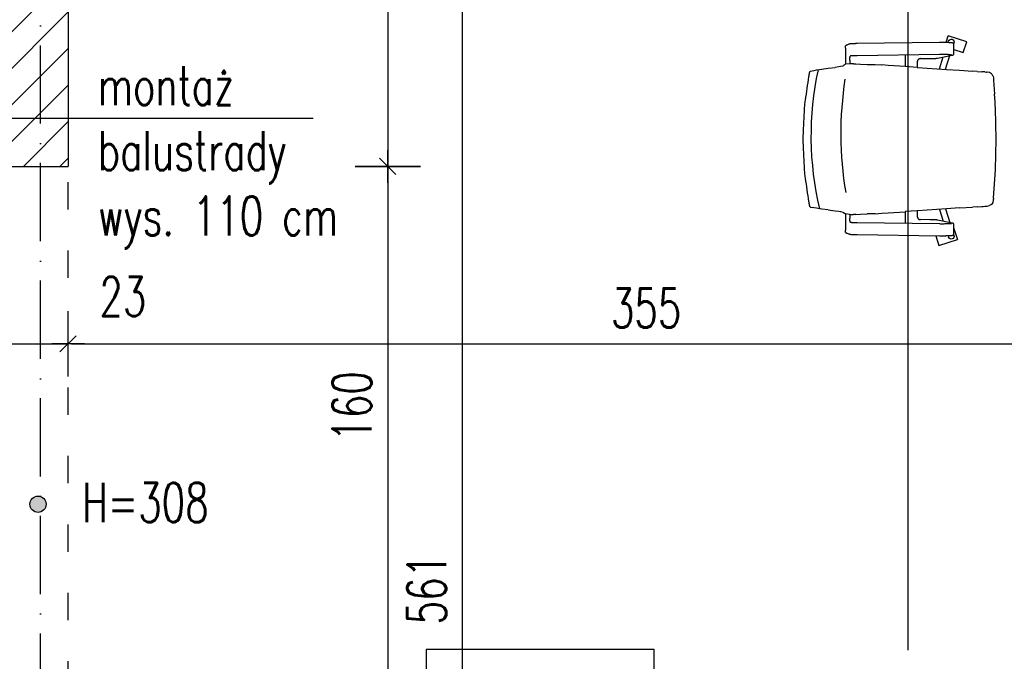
# Model space of a CAD drawing. Header units: millimetres. Extents: x 167273 to 188273, y -125105 to -88145.
# Tile 156 of 210: x 174227 to 174529, y -96511 to -96314. Entities that reach past the tile are written whole.
import ezdxf

# ---------------------------------------------------------------- set-up
doc = ezdxf.new("R2010")
doc.units = ezdxf.units.MM
doc.header["$PDMODE"] = 35
doc.header["$PDSIZE"] = 5
doc.linetypes.add('ACAD_ISO03W100', pattern=[30, 12, -18])
doc.linetypes.add('ACAD_ISO10W100', pattern=[18, 12, -3, 0, -3])
doc.layers.add('!_zmiany', color=7, linetype='Continuous', true_color=0xfa7d00)
for name, color, linetype in [('a-op_leader', 9, 'Continuous'), ('a-osie', 1, 'ACAD_ISO10W100'), ('a-poziomy', 9, 'Continuous'), ('a-wymiary', 9, 'Continuous'), ('b-przerywana1', 9, 'ACAD_ISO03W100'), ('b-ściany', 2, 'Continuous'), ('c-meble', 5, 'Continuous'), ('h-hatch', 8, 'Continuous')]:
    doc.layers.add(name, color=color, linetype=linetype)
doc.styles.add('PPAB_100', font='romans.shx', dxfattribs={"width": 0.7, "height": 12})
doc.dimstyles.new('newPPAB_100', dxfattribs={"dimscale": 0, "dimtxt": 16, "dimasz": 1, "dimexe": 10, "dimexo": 10, "dimgap": 5, "dimtad": 1, "dimdec": 0, "dimzin": 0, "dimdsep": 46, "dimtxsty": 'PPAB_100', "dimblk": 'tick_50', "dimcen": 0.09, "dimdle": 5, "dimse1": 1, "dimse2": 1, "dimclrd": 9, "dimclre": 9, "dimclrt": 161, "dimadec": 0, "dimazin": 0, "dimtfac": 1, "dimtdec": 0, "dimtix": 1, "dimtmove": 2, "dimatfit": 0, "dimldrblk": 'tick_50', "dimfxl": 0, "dimtolj": 1, "dimtzin": 0, "dimarcsym": 0})

# ---------------------------------------------------------------- blocks, each defined once
blk = doc.blocks.new('tick_50')
at = {"color": 9, "ltscale": 20}
for p, q in [((0, 10), (0, -10)), ((-5, 0), (5, 0))]:
    blk.add_line(p, q, dxfattribs=at)
at = {"color": 0}
blk.add_line((2.5, 2.5), (-2.5, -2.5), dxfattribs=at)
blk = doc.blocks.new('*D209')
at = {"layer": 'a-wymiary', "color": 9, "lineweight": -2}
for p, q in [((174217.44, -96413.1), (174216.44, -96413.1)), ((174218.44, -96413.1), (174241.44, -96413.1)), ((174242.44, -96413.1), (174243.44, -96413.1))]:
    blk.add_line(p, q, dxfattribs=at)
at = {"layer": 'Defpoints', "color": 0}
for p in [(174241.44, -96207.89), (174218.44, -96210.89), (174241.44, -96413.1)]:
    blk.add_point(p, dxfattribs=at)
at = {"layer": 'a-wymiary', "color": 9, "lineweight": -2}
blk.add_blockref('tick_50', (174218.44, -96413.1), dxfattribs=at)
at = {"layer": 'a-wymiary', "color": 9, "lineweight": -2, "rotation": 180}
blk.add_blockref('tick_50', (174241.44, -96413.1), dxfattribs=at)
at = {"layer": 'a-wymiary', "color": 161, "insert": (174258.25, -96398.57), "char_height": 12, "attachment_point": 5, "style": 'PPAB_100'}
blk.add_mtext('\\A1;23', dxfattribs=at)
blk = doc.blocks.new('*D217')
at = {"layer": 'a-op_leader', "color": 9, "lineweight": -2}
blk.add_line((174339.61, -96208.89), (174339.61, -96357.64), dxfattribs=at)
at = {"layer": 'Defpoints', "color": 0}
for p in [(174241.44, -96207.89), (174241.44, -96358.64), (174339.61, -96358.64)]:
    blk.add_point(p, dxfattribs=at)
at = {"layer": 'a-op_leader', "color": 9, "lineweight": -2}
for p, rotation in [((174339.61, -96207.89), 90), ((174339.61, -96358.64), 270)]:
    blk.add_blockref('tick_50', p, dxfattribs=dict(at, rotation=rotation))
at = {"layer": 'a-op_leader', "color": 161, "insert": (174328.61, -96283.27), "char_height": 12, "attachment_point": 5, "rotation": 90, "style": 'PPAB_100'}
blk.add_mtext('\\A1;151', dxfattribs=at)
blk = doc.blocks.new('*D218')
at = {"layer": 'a-op_leader', "color": 9, "lineweight": -2}
blk.add_line((174339.61, -96359.64), (174339.61, -96517.89), dxfattribs=at)
at = {"layer": 'Defpoints', "color": 0}
for p in [(174241.44, -96358.64), (174241.44, -96518.89), (174339.61, -96518.89)]:
    blk.add_point(p, dxfattribs=at)
at = {"layer": 'a-op_leader', "color": 9, "lineweight": -2}
for p, rotation in [((174339.61, -96358.64), 90), ((174339.61, -96518.89), 270)]:
    blk.add_blockref('tick_50', p, dxfattribs=dict(at, rotation=rotation))
at = {"layer": 'a-op_leader', "color": 161, "insert": (174328.61, -96432.3), "char_height": 12, "attachment_point": 5, "rotation": 90, "style": 'PPAB_100'}
blk.add_mtext('\\A1;160', dxfattribs=at)

msp = doc.modelspace()

# ---------------------------------------------------------------- hatches: boundary and pattern name
at = {"layer": 'a-poziomy', "ltscale": 0.5}
msp.add_hatch(color=256, dxfattribs=at).paths.add_polyline_path([(174229.7, -96462.32, 1), (174234.7, -96462.32, 1)])
at = {"layer": 'h-hatch'}
h = msp.add_hatch(dxfattribs=at)
h.set_pattern_fill('ANSI31', color=256, scale=2.5, style=0)
h.paths.add_polyline_path([(174232.94, -96145.89), (174214.44, -96145.89), (174214.44, -96157.89), (174217.94, -96157.89), (174218.44, -96157.89), (174218.44, -96207.89), (174218.44, -96343.93), (174232.94, -96343.93)])
h.paths.add_polyline_path([(174248.44, -96157.89), (174252.44, -96157.89), (174252.44, -96145.89), (174232.94, -96145.89), (174232.94, -96343.93), (174241.44, -96343.93), (174241.44, -96207.89), (174248.44, -96207.89)])
h.paths.add_polyline_path([(174241.44, -96343.93), (174232.94, -96343.93), (174232.94, -96358.64), (174241.44, -96358.64)])
h.paths.add_polyline_path([(174232.94, -96343.93), (174218.44, -96343.93), (174218.44, -96358.64), (174232.94, -96358.64)])

# ---------------------------------------------------------------- linework, layer by layer
at = {"layer": '!_zmiany'}
msp.add_lwpolyline([(174289.64, -95965.44), (174499.36, -95965.44), (174499.36, -96507.15)], dxfattribs=at)
at = {"layer": 'a-op_leader'}
msp.add_lwpolyline([(174316.67, -96343.93), (174181.44, -96343.93)], dxfattribs=at)
at = {"layer": 'a-osie', "ltscale": 2}
msp.add_line((174232.94, -97211.89), (174232.94, -96011.89), dxfattribs=at)
at = {"layer": 'a-poziomy', "ltscale": 0.5}
msp.add_circle((174232.2, -96462.32), 2.5, dxfattribs=at)
at = {"layer": 'b-przerywana1', "ltscale": 0.7}
msp.add_line((174241.44, -96518.89), (174241.44, -96358.64), dxfattribs=at)
at = {"layer": 'b-ściany'}
msp.add_line((174241.44, -96207.89), (174241.44, -96358.64), dxfattribs=at)
msp.add_lwpolyline([(174218.44, -96358.64), (174241.44, -96358.64)], dxfattribs=at)
at = {"layer": 'c-meble'}
for p, q in [((174511.06, -96320.54), (174511.71, -96318.53)), ((174517.42, -96320.38), (174511.71, -96318.53)), ((174511.72, -96320.56), (174511.84, -96320.19)), ((174480.14, -96322.37), (174480.14, -96327.31)), ((174480.22, -96321.66), (174480.21, -96321.68)), ((174480.23, -96321.63), (174480.22, -96321.66)), ((174480.25, -96321.6), (174480.23, -96321.63)), ((174480.26, -96321.58), (174480.25, -96321.6)), ((174480.27, -96321.56), (174480.26, -96321.58)), ((174480.29, -96321.55), (174480.27, -96321.56)), ((174480.31, -96321.53), (174480.29, -96321.55)), ((174480.33, -96321.5), (174480.31, -96321.53)), ((174480.35, -96321.48), (174480.33, -96321.5)), ((174480.38, -96321.46), (174480.35, -96321.48)), ((174480.41, -96321.43), (174480.38, -96321.46)), ((174480.45, -96321.41), (174480.41, -96321.43)), ((174480.5, -96321.39), (174480.45, -96321.41)), ((174480.5, -96321.39), (174481.26, -96321.05)), ((174481.26, -96321.05), (174481.29, -96321.04)), ((174481.29, -96321.04), (174481.32, -96321.03)), ((174481.32, -96321.03), (174481.35, -96321.02)), ((174481.35, -96321.02), (174481.37, -96321.01)), ((174481.37, -96321.01), (174481.42, -96321)), ((174481.42, -96321), (174481.47, -96320.99)), ((174481.47, -96320.99), (174481.56, -96320.97)), ((174481.56, -96320.97), (174481.61, -96320.97)), ((174481.61, -96320.97), (174481.66, -96320.96)), ((174481.66, -96320.96), (174481.72, -96320.95)), ((174481.72, -96320.95), (174481.77, -96320.95)), ((174481.77, -96320.95), (174481.84, -96320.94)), ((174481.84, -96320.94), (174481.9, -96320.94)), ((174481.9, -96320.94), (174481.97, -96320.93)), ((174481.97, -96320.93), (174482.04, -96320.93)), ((174482.04, -96320.93), (174482.12, -96320.92)), ((174482.12, -96320.92), (174482.19, -96320.92)), ((174482.19, -96320.92), (174482.27, -96320.91)), ((174482.27, -96320.91), (174482.36, -96320.91)), ((174482.36, -96320.91), (174482.44, -96320.9)), ((174482.44, -96320.9), (174482.53, -96320.9)), ((174482.53, -96320.9), (174482.63, -96320.9)), ((174482.63, -96320.9), (174482.72, -96320.89)), ((174482.72, -96320.89), (174482.82, -96320.89)), ((174482.82, -96320.89), (174482.92, -96320.88)), ((174482.92, -96320.88), (174483.02, -96320.88)), ((174483.02, -96320.88), (174483.12, -96320.88)), ((174483.12, -96320.88), (174483.23, -96320.88)), ((174483.23, -96320.88), (174483.34, -96320.87)), ((174483.34, -96320.87), (174483.45, -96320.87)), ((174483.45, -96320.87), (174483.56, -96320.87)), ((174483.56, -96320.87), (174483.67, -96320.87)), ((174483.67, -96320.87), (174483.79, -96320.87)), ((174483.79, -96320.87), (174509.08, -96320.53)), ((174509.08, -96320.53), (174509.17, -96320.53)), ((174509.17, -96320.53), (174509.25, -96320.53)), ((174509.25, -96320.53), (174509.34, -96320.53)), ((174509.34, -96320.53), (174509.42, -96320.52)), ((174509.42, -96320.52), (174509.51, -96320.52)), ((174509.51, -96320.52), (174509.6, -96320.52)), ((174509.6, -96320.52), (174509.69, -96320.52)), ((174509.69, -96320.52), (174509.77, -96320.52)), ((174509.77, -96320.52), (174509.86, -96320.52)), ((174509.86, -96320.52), (174509.95, -96320.52)), ((174509.95, -96320.52), (174510.04, -96320.52)), ((174510.04, -96320.52), (174510.13, -96320.52)), ((174510.13, -96320.52), (174510.21, -96320.52)), ((174510.21, -96320.52), (174510.3, -96320.53)), ((174510.3, -96320.53), (174510.39, -96320.53)), ((174510.39, -96320.53), (174510.47, -96320.53)), ((174510.47, -96320.53), (174510.56, -96320.53)), ((174510.56, -96320.53), (174510.64, -96320.53)), ((174510.64, -96320.53), (174510.73, -96320.53)), ((174510.73, -96320.53), (174510.81, -96320.53)), ((174510.81, -96320.53), (174510.9, -96320.53)), ((174510.9, -96320.53), (174510.98, -96320.53)), ((174510.98, -96320.53), (174511.06, -96320.54)), ((174511.06, -96320.54), (174511.14, -96320.54)), ((174511.14, -96320.54), (174511.22, -96320.54)), ((174511.22, -96320.54), (174511.3, -96320.54)), ((174511.3, -96320.54), (174511.38, -96320.54)), ((174511.38, -96320.54), (174511.45, -96320.55)), ((174511.45, -96320.55), (174511.53, -96320.55)), ((174511.53, -96320.55), (174511.6, -96320.55)), ((174511.6, -96320.55), (174511.68, -96320.55)), ((174511.68, -96320.55), (174511.75, -96320.56)), ((174511.75, -96320.56), (174511.82, -96320.56)), ((174511.82, -96320.56), (174511.88, -96320.56)), ((174511.88, -96320.56), (174511.95, -96320.57)), ((174511.95, -96320.57), (174512.02, -96320.57)), ((174512.02, -96320.57), (174512.08, -96320.57)), ((174512.08, -96320.57), (174512.14, -96320.58)), ((174512.14, -96320.58), (174512.2, -96320.58)), ((174512.2, -96320.58), (174512.26, -96320.58)), ((174512.26, -96320.58), (174512.32, -96320.59)), ((174512.32, -96320.59), (174512.37, -96320.59)), ((174512.37, -96320.59), (174512.43, -96320.59)), ((174512.43, -96320.59), (174512.48, -96320.6)), ((174512.48, -96320.6), (174512.53, -96320.6)), ((174512.53, -96320.6), (174512.58, -96320.61)), ((174512.58, -96320.61), (174512.62, -96320.61)), ((174512.62, -96320.61), (174512.67, -96320.61)), ((174512.67, -96320.61), (174512.71, -96320.62)), ((174512.71, -96320.62), (174512.75, -96320.62)), ((174512.75, -96320.62), (174512.82, -96320.63)), ((174512.82, -96320.63), (174512.89, -96320.64)), ((174512.89, -96320.64), (174512.96, -96320.65)), ((174512.96, -96320.65), (174513, -96320.66)), ((174513, -96320.66), (174513.04, -96320.67)), ((174513.04, -96320.67), (174513.08, -96320.68)), ((174513.08, -96320.68), (174513.12, -96320.7)), ((174513.12, -96320.7), (174513.14, -96320.71)), ((174513.14, -96320.71), (174513.17, -96320.72)), ((174513.17, -96320.72), (174513.2, -96320.74)), ((174513.2, -96320.74), (174513.22, -96320.75)), ((174513.22, -96320.75), (174513.24, -96320.76)), ((174513.24, -96320.76), (174513.26, -96320.78)), ((174513.26, -96320.78), (174513.29, -96320.79)), ((174513.29, -96320.79), (174513.31, -96320.81)), ((174513.31, -96320.81), (174513.34, -96320.84)), ((174513.34, -96320.84), (174513.36, -96320.87)), ((174513.36, -96320.87), (174513.39, -96320.91)), ((174513.39, -96320.91), (174513.42, -96320.95)), ((174513.42, -96320.94), (174513.49, -96320.73)), ((174513.42, -96320.95), (174513.44, -96320.98)), ((174513.44, -96320.98), (174513.45, -96321)), ((174513.45, -96324.16), (174513.45, -96321.01)), ((174513.45, -96322.78), (174516.34, -96323.71)), ((174516.34, -96323.71), (174517.42, -96320.38)), ((174481.51, -96326.01), (174481.51, -96327.13)), ((174481.66, -96324.77), (174481.59, -96324.8)), ((174481.66, -96324.77), (174481.66, -96324.77)), ((174481.66, -96324.77), (174481.66, -96324.77)), ((174481.67, -96324.77), (174481.66, -96324.77)), ((174481.69, -96324.76), (174481.67, -96324.77)), ((174481.72, -96324.76), (174481.69, -96324.76)), ((174481.75, -96324.75), (174481.72, -96324.76)), ((174481.78, -96324.75), (174481.75, -96324.75)), ((174481.82, -96324.75), (174481.78, -96324.75)), ((174481.87, -96324.74), (174481.82, -96324.75)), ((174481.92, -96324.74), (174481.87, -96324.74)), ((174481.97, -96324.73), (174481.92, -96324.74)), ((174482.02, -96324.73), (174481.97, -96324.73)), ((174482.08, -96324.72), (174482.02, -96324.73)), ((174482.14, -96324.72), (174482.08, -96324.72)), ((174482.21, -96324.71), (174482.14, -96324.72)), ((174482.28, -96324.71), (174482.21, -96324.71)), ((174482.35, -96324.71), (174482.28, -96324.71)), ((174482.42, -96324.7), (174482.35, -96324.71)), ((174482.5, -96324.7), (174482.42, -96324.7)), ((174482.58, -96324.69), (174482.5, -96324.7)), ((174482.66, -96324.69), (174482.58, -96324.69)), ((174482.74, -96324.69), (174482.66, -96324.69)), ((174482.83, -96324.68), (174482.74, -96324.69)), ((174482.92, -96324.68), (174482.83, -96324.68)), ((174483.01, -96324.68), (174482.92, -96324.68)), ((174483.1, -96324.68), (174483.01, -96324.68)), ((174483.2, -96324.67), (174483.1, -96324.68)), ((174483.3, -96324.67), (174483.2, -96324.67)), ((174483.39, -96324.67), (174483.3, -96324.67)), ((174483.49, -96324.67), (174483.39, -96324.67)), ((174483.59, -96324.66), (174483.49, -96324.67)), ((174483.7, -96324.66), (174483.59, -96324.66)), ((174483.8, -96324.66), (174483.7, -96324.66)), ((174509.09, -96324.32), (174483.8, -96324.66)), ((174498.48, -96324.47), (174498.48, -96328.01)), ((174502.24, -96326.3), (174502.23, -96326.35)), ((174502.25, -96326.26), (174502.24, -96326.3)), ((174502.27, -96326.21), (174502.25, -96326.26)), ((174502.29, -96326.16), (174502.27, -96326.21)), ((174502.31, -96326.12), (174502.29, -96326.16)), ((174502.34, -96326.08), (174502.31, -96326.12)), ((174502.36, -96326.03), (174502.34, -96326.08)), ((174502.39, -96325.99), (174502.36, -96326.03)), ((174502.42, -96325.95), (174502.39, -96325.99)), ((174502.45, -96325.92), (174502.42, -96325.95)), ((174502.48, -96325.88), (174502.45, -96325.92)), ((174502.52, -96325.84), (174502.48, -96325.88)), ((174502.55, -96325.81), (174502.52, -96325.84)), ((174502.59, -96325.78), (174502.55, -96325.81)), ((174502.63, -96325.75), (174502.59, -96325.78)), ((174502.67, -96325.73), (174502.63, -96325.75)), ((174502.71, -96325.7), (174502.67, -96325.73)), ((174502.75, -96325.68), (174502.71, -96325.7)), ((174502.8, -96325.66), (174502.75, -96325.68)), ((174502.84, -96325.64), (174502.8, -96325.66)), ((174502.88, -96325.63), (174502.84, -96325.64)), ((174502.93, -96325.61), (174502.88, -96325.63)), ((174502.97, -96325.6), (174502.93, -96325.61)), ((174503.02, -96325.59), (174502.97, -96325.6)), ((174503.06, -96325.59), (174503.02, -96325.59)), ((174503.11, -96325.58), (174503.06, -96325.59)), ((174503.16, -96325.58), (174503.11, -96325.58)), ((174503.16, -96325.58), (174506.09, -96325.54)), ((174506.09, -96325.54), (174506.19, -96325.54)), ((174506.19, -96325.54), (174506.29, -96325.54)), ((174506.29, -96325.54), (174506.39, -96325.54)), ((174506.39, -96325.54), (174506.49, -96325.54)), ((174506.49, -96325.54), (174506.58, -96325.53)), ((174506.58, -96325.53), (174506.68, -96325.53)), ((174506.68, -96325.53), (174506.77, -96325.53)), ((174506.77, -96325.53), (174506.86, -96325.53)), ((174506.86, -96325.53), (174506.95, -96325.52)), ((174506.95, -96325.52), (174507.04, -96325.52)), ((174507.04, -96325.52), (174507.13, -96325.52)), ((174507.13, -96325.52), (174507.21, -96325.51)), ((174507.21, -96325.51), (174507.29, -96325.51)), ((174507.29, -96325.51), (174507.37, -96325.51)), ((174507.37, -96325.51), (174507.45, -96325.5)), ((174507.45, -96325.5), (174507.53, -96325.5)), ((174507.53, -96325.5), (174507.6, -96325.5)), ((174507.6, -96325.5), (174507.67, -96325.49)), ((174507.67, -96325.49), (174507.74, -96325.49)), ((174507.74, -96325.49), (174507.81, -96325.48)), ((174507.81, -96325.48), (174507.87, -96325.48)), ((174507.87, -96325.48), (174507.94, -96325.47)), ((174507.94, -96325.47), (174508, -96325.47)), ((174508, -96325.47), (174508.05, -96325.46)), ((174508.05, -96325.46), (174508.11, -96325.46)), ((174508.11, -96325.46), (174508.16, -96325.45)), ((174508.16, -96325.45), (174508.21, -96325.45)), ((174508.21, -96325.45), (174508.25, -96325.44)), ((174508.25, -96325.44), (174508.3, -96325.44)), ((174508.3, -96325.44), (174508.34, -96325.43)), ((174508.34, -96325.43), (174508.42, -96325.42)), ((174508.42, -96325.42), (174512.96, -96324.51)), ((174508.99, -96328.72), (174510.21, -96325.06)), ((174509.25, -96324.32), (174509.09, -96324.32)), ((174509.4, -96324.32), (174509.25, -96324.32)), ((174509.55, -96324.32), (174509.4, -96324.32)), ((174509.71, -96324.32), (174509.55, -96324.32)), ((174509.86, -96324.32), (174509.71, -96324.32)), ((174510.02, -96324.32), (174509.86, -96324.32)), ((174510.17, -96324.32), (174510.02, -96324.32)), ((174510.32, -96324.32), (174510.17, -96324.32)), ((174510.48, -96324.32), (174510.32, -96324.32)), ((174510.63, -96324.32), (174510.48, -96324.32)), ((174510.78, -96324.33), (174510.63, -96324.32)), ((174510.92, -96324.33), (174510.78, -96324.33)), ((174511.07, -96324.33), (174510.92, -96324.33)), ((174510.92, -96328.85), (174512.25, -96324.65)), ((174511.21, -96324.34), (174511.07, -96324.33)), ((174511.34, -96324.34), (174511.21, -96324.34)), ((174511.48, -96324.34), (174511.34, -96324.34)), ((174511.6, -96324.35), (174511.48, -96324.34)), ((174511.73, -96324.35), (174511.6, -96324.35)), ((174511.85, -96324.36), (174511.73, -96324.35)), ((174511.9, -96324.36), (174511.85, -96324.36)), ((174511.96, -96324.36), (174511.9, -96324.36)), ((174512.01, -96324.37), (174511.96, -96324.36)), ((174512.07, -96324.37), (174512.01, -96324.37)), ((174512.12, -96324.37), (174512.07, -96324.37)), ((174512.17, -96324.38), (174512.12, -96324.37)), ((174512.22, -96324.38), (174512.17, -96324.38)), ((174512.26, -96324.38), (174512.22, -96324.38)), ((174512.31, -96324.38), (174512.26, -96324.38)), ((174512.35, -96324.39), (174512.31, -96324.38)), ((174512.39, -96324.39), (174512.35, -96324.39)), ((174512.43, -96324.39), (174512.39, -96324.39)), ((174512.47, -96324.4), (174512.43, -96324.39)), ((174512.51, -96324.4), (174512.47, -96324.4)), ((174512.54, -96324.4), (174512.51, -96324.4)), ((174512.57, -96324.41), (174512.54, -96324.4)), ((174512.6, -96324.41), (174512.57, -96324.41)), ((174512.63, -96324.41), (174512.6, -96324.41)), ((174512.66, -96324.42), (174512.63, -96324.41)), ((174512.68, -96324.42), (174512.66, -96324.42)), ((174512.7, -96324.42), (174512.68, -96324.42)), ((174512.72, -96324.43), (174512.7, -96324.42)), ((174512.73, -96324.43), (174512.72, -96324.43)), ((174512.74, -96324.43), (174512.73, -96324.43)), ((174512.75, -96324.43), (174512.74, -96324.43)), ((174512.75, -96324.43), (174512.75, -96324.43)), ((174512.96, -96324.51), (174513.03, -96324.5)), ((174513.03, -96324.5), (174513.07, -96324.49)), ((174513.07, -96324.49), (174513.09, -96324.48)), ((174513.09, -96324.48), (174513.11, -96324.47)), ((174513.11, -96324.47), (174513.14, -96324.46)), ((174513.14, -96324.46), (174513.17, -96324.45)), ((174513.17, -96324.45), (174513.2, -96324.43)), ((174513.2, -96324.43), (174513.22, -96324.42)), ((174513.22, -96324.42), (174513.24, -96324.41)), ((174513.24, -96324.41), (174513.26, -96324.4)), ((174513.26, -96324.4), (174513.28, -96324.38)), ((174513.28, -96324.38), (174513.31, -96324.36)), ((174513.31, -96324.36), (174513.33, -96324.33)), ((174513.33, -96324.33), (174513.36, -96324.3)), ((174513.36, -96324.3), (174513.39, -96324.26)), ((174513.39, -96324.26), (174513.41, -96324.24)), ((174513.41, -96324.24), (174513.42, -96324.22)), ((174513.42, -96324.22), (174513.44, -96324.19)), ((174513.44, -96324.19), (174513.45, -96324.17)), ((174469.44, -96329.43), (174469.9, -96329.3)), ((174469.9, -96329.3), (174470.56, -96329.17)), ((174470.56, -96329.17), (174471.31, -96329.04)), ((174471.31, -96329.04), (174472.17, -96328.92)), ((174472.17, -96328.92), (174472.93, -96328.79)), ((174472.93, -96328.79), (174474.84, -96328.53)), ((174474.84, -96328.53), (174476.96, -96328.28)), ((174478.11, -96328.11), (174476.96, -96328.28)), ((174478.59, -96328.02), (174478.11, -96328.11)), ((174479.34, -96327.85), (174478.59, -96328.02)), ((174479.52, -96327.76), (174479.34, -96327.85)), ((174479.67, -96327.59), (174479.52, -96327.76)), ((174479.84, -96327.51), (174479.67, -96327.59)), ((174479.84, -96327.51), (174479.92, -96327.42)), ((174480.15, -96327.31), (174479.92, -96327.42)), ((174481.51, -96327.13), (174480.15, -96327.31)), ((174482.58, -96327.13), (174481.51, -96327.13)), ((174482.58, -96327.13), (174483.33, -96327.17)), ((174483.33, -96327.17), (174484.8, -96327.25)), ((174484.8, -96327.25), (174486.81, -96327.34)), ((174486.81, -96327.34), (174489.18, -96327.38)), ((174489.18, -96327.38), (174489.32, -96327.38)), ((174489.32, -96327.38), (174491.32, -96327.51)), ((174493.3, -96327.65), (174491.32, -96327.51)), ((174498.48, -96328), (174493.3, -96327.65)), ((174502.2, -96328.26), (174498.48, -96328.01)), ((174502.21, -96326.45), (174502.2, -96326.5)), ((174502.2, -96326.5), (174502.2, -96326.55)), ((174502.2, -96326.55), (174502.2, -96326.6)), ((174502.2, -96326.6), (174502.2, -96328.26)), ((174502.2, -96328.26), (174502.26, -96328.26)), ((174502.22, -96326.4), (174502.21, -96326.45)), ((174502.23, -96326.35), (174502.22, -96326.4)), ((174502.26, -96328.26), (174508.19, -96328.67)), ((174508.19, -96328.67), (174511.17, -96328.87)), ((174510.92, -96328.86), (174510.92, -96328.86)), ((174511.17, -96328.87), (174515.14, -96329.14)), ((174515.14, -96329.14), (174519.14, -96329.41)), ((174468.94, -96331.12), (174468.95, -96331.08)), ((174468.95, -96331.03), (174468.96, -96330.99)), ((174468.95, -96331.08), (174468.95, -96331.03)), ((174468.96, -96330.99), (174468.97, -96330.94)), ((174468.97, -96330.9), (174468.98, -96330.86)), ((174468.97, -96330.94), (174468.97, -96330.9)), ((174468.98, -96330.86), (174468.99, -96330.82)), ((174468.99, -96330.77), (174469, -96330.73)), ((174468.99, -96330.82), (174468.99, -96330.77)), ((174469, -96330.73), (174469.01, -96330.69)), ((174469.01, -96330.65), (174469.02, -96330.61)), ((174469.01, -96330.69), (174469.01, -96330.65)), ((174469.02, -96330.61), (174469.03, -96330.56)), ((174469.03, -96330.52), (174469.04, -96330.48)), ((174469.03, -96330.56), (174469.03, -96330.52)), ((174469.04, -96330.48), (174469.05, -96330.44)), ((174469.05, -96330.41), (174469.06, -96330.37)), ((174469.05, -96330.44), (174469.05, -96330.41)), ((174469.06, -96330.37), (174469.07, -96330.33)), ((174469.07, -96330.29), (174469.08, -96330.25)), ((174469.07, -96330.33), (174469.07, -96330.29)), ((174469.08, -96330.25), (174469.09, -96330.22)), ((174469.09, -96330.18), (174469.1, -96330.15)), ((174469.09, -96330.22), (174469.09, -96330.18)), ((174469.13, -96330), (174469.14, -96329.97)), ((174469.14, -96329.97), (174469.15, -96329.94)), ((174469.15, -96329.9), (174469.16, -96329.87)), ((174469.15, -96329.94), (174469.15, -96329.9)), ((174469.16, -96329.87), (174469.17, -96329.84)), ((174469.17, -96329.84), (174469.18, -96329.81)), ((174469.18, -96329.79), (174469.19, -96329.76)), ((174469.18, -96329.81), (174469.18, -96329.79)), ((174469.19, -96329.76), (174469.2, -96329.74)), ((174469.2, -96329.71), (174469.21, -96329.69)), ((174469.2, -96329.74), (174469.2, -96329.71)), ((174469.21, -96329.69), (174469.22, -96329.67)), ((174469.22, -96329.65), (174469.23, -96329.63)), ((174469.22, -96329.67), (174469.22, -96329.65)), ((174469.23, -96329.63), (174469.24, -96329.61)), ((174469.24, -96329.59), (174469.25, -96329.58)), ((174469.24, -96329.61), (174469.24, -96329.59)), ((174469.25, -96329.58), (174469.26, -96329.56)), ((174469.26, -96329.55), (174469.27, -96329.54)), ((174469.26, -96329.56), (174469.26, -96329.55)), ((174469.27, -96329.53), (174469.28, -96329.52)), ((174469.27, -96329.54), (174469.27, -96329.53)), ((174469.28, -96329.51), (174469.29, -96329.51)), ((174469.28, -96329.52), (174469.28, -96329.51)), ((174469.29, -96329.5), (174469.3, -96329.5)), ((174469.29, -96329.51), (174469.29, -96329.5)), ((174469.3, -96329.5), (174469.44, -96329.43)), ((174520.64, -96329.52), (174519.14, -96329.41)), ((174520.64, -96329.52), (174522.01, -96329.61)), ((174522.92, -96329.67), (174522.01, -96329.61)), ((174522.92, -96329.67), (174523.32, -96329.69)), ((174523.32, -96329.69), (174523.52, -96329.71)), ((174523.61, -96329.71), (174523.52, -96329.71)), ((174523.71, -96329.72), (174523.61, -96329.71)), ((174524.42, -96329.85), (174523.71, -96329.72)), ((174525.04, -96330.25), (174524.42, -96329.85)), ((174525.21, -96330.49), (174525.04, -96330.25)), ((174525.44, -96330.81), (174525.21, -96330.49)), ((174525.44, -96330.81), (174525.48, -96330.96)), ((174525.48, -96330.96), (174525.6, -96331.52)), ((174525.6, -96331.52), (174525.64, -96332.15)), ((174525.64, -96332.15), (174525.94, -96336.52)), ((174526.12, -96338.7), (174525.94, -96336.52)), ((174526.18, -96339.79), (174526.12, -96338.7)), ((174526.23, -96340.88), (174526.18, -96339.79)), ((174526.44, -96350.27), (174526.23, -96340.88)), ((174526.23, -96359.66), (174526.44, -96350.27)), ((174525.64, -96368.39), (174526.23, -96359.66)), ((174525.64, -96368.39), (174525.62, -96368.7)), ((174468.95, -96369.46), (174468.94, -96369.42)), ((174468.95, -96369.51), (174468.95, -96369.46)), ((174468.96, -96369.55), (174468.95, -96369.51)), ((174468.97, -96369.59), (174468.96, -96369.55)), ((174468.97, -96369.64), (174468.97, -96369.59)), ((174468.98, -96369.68), (174468.97, -96369.64)), ((174468.99, -96369.72), (174468.98, -96369.68)), ((174468.99, -96369.77), (174468.99, -96369.72)), ((174469, -96369.81), (174468.99, -96369.77)), ((174469.01, -96369.85), (174469, -96369.81)), ((174469.01, -96369.89), (174469.01, -96369.85)), ((174469.02, -96369.93), (174469.01, -96369.89)), ((174469.03, -96369.98), (174469.02, -96369.93)), ((174469.03, -96370.02), (174469.03, -96369.98)), ((174469.04, -96370.06), (174469.03, -96370.02)), ((174469.05, -96370.1), (174469.04, -96370.06)), ((174469.05, -96370.13), (174469.05, -96370.1)), ((174469.06, -96370.17), (174469.05, -96370.13)), ((174469.07, -96370.21), (174469.06, -96370.17)), ((174469.07, -96370.25), (174469.07, -96370.21)), ((174469.08, -96370.28), (174469.07, -96370.25)), ((174469.09, -96370.32), (174469.08, -96370.28)), ((174469.09, -96370.36), (174469.09, -96370.32)), ((174469.1, -96370.39), (174469.09, -96370.36)), ((174469.14, -96370.57), (174469.13, -96370.54)), ((174469.15, -96370.6), (174469.14, -96370.57)), ((174469.15, -96370.63), (174469.15, -96370.6)), ((174469.16, -96370.67), (174469.15, -96370.63)), ((174469.17, -96370.7), (174469.16, -96370.67)), ((174469.18, -96370.72), (174469.17, -96370.7)), ((174469.18, -96370.75), (174469.18, -96370.72)), ((174469.19, -96370.78), (174469.18, -96370.75)), ((174469.2, -96370.8), (174469.19, -96370.78)), ((174469.2, -96370.83), (174469.2, -96370.8)), ((174469.21, -96370.85), (174469.2, -96370.83)), ((174469.22, -96370.87), (174469.21, -96370.85)), ((174469.22, -96370.89), (174469.22, -96370.87)), ((174469.23, -96370.91), (174469.22, -96370.89)), ((174469.24, -96370.93), (174469.23, -96370.91)), ((174469.24, -96370.95), (174469.24, -96370.93)), ((174469.25, -96370.96), (174469.24, -96370.95)), ((174469.26, -96370.98), (174469.25, -96370.96)), ((174469.26, -96370.99), (174469.26, -96370.98)), ((174469.27, -96371), (174469.26, -96370.99)), ((174469.27, -96371.01), (174469.27, -96371)), ((174469.28, -96371.02), (174469.27, -96371.01)), ((174469.28, -96371.02), (174469.28, -96371.02)), ((174469.29, -96371.03), (174469.28, -96371.02)), ((174469.29, -96371.03), (174469.29, -96371.03)), ((174469.3, -96371.04), (174469.29, -96371.03)), ((174469.44, -96371.11), (174469.3, -96371.04)), ((174469.44, -96371.11), (174469.44, -96371.11)), ((174469.45, -96371.11), (174469.44, -96371.11)), ((174469.45, -96371.11), (174469.9, -96371.24)), ((174470.56, -96371.37), (174469.9, -96371.24)), ((174471.31, -96371.49), (174470.56, -96371.37)), ((174472.17, -96371.62), (174471.31, -96371.49)), ((174472.93, -96371.75), (174472.17, -96371.62)), ((174515.14, -96371.4), (174511.17, -96371.67)), ((174515.14, -96371.4), (174519.14, -96371.13)), ((174520.64, -96371.02), (174519.14, -96371.13)), ((174520.64, -96371.02), (174522.01, -96370.93)), ((174522.01, -96370.93), (174522.13, -96370.92)), ((174522.13, -96370.92), (174522.24, -96370.92)), ((174522.24, -96370.92), (174522.47, -96370.9)), ((174522.47, -96370.9), (174522.92, -96370.87)), ((174522.92, -96370.87), (174523.71, -96370.82)), ((174523.71, -96370.82), (174524.42, -96370.68)), ((174525.04, -96370.29), (174524.42, -96370.68)), ((174525.21, -96370.05), (174525.04, -96370.29)), ((174525.44, -96369.73), (174525.21, -96370.05)), ((174525.48, -96369.58), (174525.44, -96369.73)), ((174525.5, -96369.59), (174525.6, -96369.02)), ((174525.6, -96368.94), (174525.61, -96368.86)), ((174525.6, -96369.02), (174525.6, -96368.94)), ((174525.61, -96368.86), (174525.62, -96368.7)), ((174474.84, -96372), (174472.93, -96371.75)), ((174474.84, -96372), (174476.96, -96372.26)), ((174476.96, -96372.26), (174478.11, -96372.43)), ((174478.11, -96372.43), (174478.59, -96372.52)), ((174478.59, -96372.52), (174479.34, -96372.69)), ((174479.34, -96372.69), (174479.52, -96372.78)), ((174479.52, -96372.78), (174479.67, -96372.95)), ((174479.67, -96372.95), (174479.84, -96373.03)), ((174479.92, -96373.12), (174479.84, -96373.03)), ((174479.92, -96373.12), (174480.15, -96373.23)), ((174480.14, -96373.23), (174480.14, -96378.17)), ((174481.51, -96373.41), (174480.15, -96373.23)), ((174481.51, -96373.41), (174481.51, -96374.53)), ((174481.51, -96373.41), (174482.58, -96373.41)), ((174483.33, -96373.37), (174482.58, -96373.41)), ((174483.33, -96373.37), (174484.8, -96373.29)), ((174484.8, -96373.29), (174486.81, -96373.2)), ((174489.18, -96373.16), (174486.81, -96373.2)), ((174489.32, -96373.16), (174489.18, -96373.16)), ((174489.32, -96373.16), (174491.32, -96373.03)), ((174491.32, -96373.03), (174493.3, -96372.89)), ((174493.3, -96372.89), (174498.48, -96372.54)), ((174502.2, -96372.28), (174498.48, -96372.53)), ((174498.48, -96372.53), (174498.48, -96376.07)), ((174502.2, -96372.28), (174502.2, -96373.94)), ((174502.2, -96372.28), (174502.26, -96372.28)), ((174502.2, -96373.94), (174502.2, -96373.99)), ((174502.2, -96373.99), (174502.2, -96374.04)), ((174502.2, -96374.04), (174502.21, -96374.09)), ((174502.21, -96374.09), (174502.22, -96374.14)), ((174502.22, -96374.14), (174502.23, -96374.19)), ((174502.23, -96374.19), (174502.24, -96374.24)), ((174502.24, -96374.24), (174502.25, -96374.28)), ((174502.25, -96374.28), (174502.27, -96374.33)), ((174508.19, -96371.87), (174502.26, -96372.28)), ((174502.27, -96374.33), (174502.29, -96374.38)), ((174502.29, -96374.38), (174502.31, -96374.42)), ((174502.31, -96374.42), (174502.34, -96374.46)), ((174502.34, -96374.46), (174502.36, -96374.51)), ((174502.36, -96374.51), (174502.39, -96374.55)), ((174502.39, -96374.55), (174502.42, -96374.59)), ((174502.42, -96374.59), (174502.45, -96374.62)), ((174502.45, -96374.62), (174502.48, -96374.66)), ((174502.48, -96374.66), (174502.52, -96374.69)), ((174511.17, -96371.67), (174508.19, -96371.87)), ((174508.99, -96371.82), (174510.21, -96375.48)), ((174510.92, -96371.68), (174512.25, -96375.89)), ((174510.92, -96371.68), (174510.92, -96371.68)), ((174481.59, -96375.74), (174481.66, -96375.77)), ((174481.66, -96375.77), (174481.67, -96375.77)), ((174481.66, -96375.77), (174481.66, -96375.77)), ((174481.66, -96375.77), (174481.66, -96375.77)), ((174481.67, -96375.77), (174481.69, -96375.78)), ((174481.69, -96375.78), (174481.72, -96375.78)), ((174481.72, -96375.78), (174481.75, -96375.79)), ((174481.75, -96375.79), (174481.78, -96375.79)), ((174481.78, -96375.79), (174481.82, -96375.79)), ((174481.82, -96375.79), (174481.87, -96375.8)), ((174481.87, -96375.8), (174481.92, -96375.8)), ((174481.92, -96375.8), (174481.97, -96375.81)), ((174481.97, -96375.81), (174482.02, -96375.81)), ((174482.02, -96375.81), (174482.08, -96375.82)), ((174482.08, -96375.82), (174482.14, -96375.82)), ((174482.14, -96375.82), (174482.21, -96375.83)), ((174482.21, -96375.83), (174482.28, -96375.83)), ((174482.28, -96375.83), (174482.35, -96375.83)), ((174482.35, -96375.83), (174482.42, -96375.84)), ((174482.42, -96375.84), (174482.5, -96375.84)), ((174482.5, -96375.84), (174482.58, -96375.84)), ((174482.58, -96375.84), (174482.66, -96375.85)), ((174482.66, -96375.85), (174482.74, -96375.85)), ((174482.74, -96375.85), (174482.83, -96375.85)), ((174482.83, -96375.85), (174482.92, -96375.86)), ((174482.92, -96375.86), (174483.01, -96375.86)), ((174483.01, -96375.86), (174483.1, -96375.86)), ((174483.1, -96375.86), (174483.2, -96375.87)), ((174483.2, -96375.87), (174483.3, -96375.87)), ((174483.3, -96375.87), (174483.39, -96375.87)), ((174483.39, -96375.87), (174483.49, -96375.87)), ((174483.49, -96375.87), (174483.59, -96375.87)), ((174483.59, -96375.87), (174483.7, -96375.88)), ((174483.7, -96375.88), (174483.8, -96375.88)), ((174483.8, -96375.88), (174509.09, -96376.21)), ((174502.52, -96374.69), (174502.55, -96374.73)), ((174502.55, -96374.73), (174502.59, -96374.76)), ((174502.59, -96374.76), (174502.63, -96374.79)), ((174502.63, -96374.79), (174502.67, -96374.81)), ((174502.67, -96374.81), (174502.71, -96374.84)), ((174502.71, -96374.84), (174502.75, -96374.86)), ((174502.75, -96374.86), (174502.8, -96374.88)), ((174502.8, -96374.88), (174502.84, -96374.9)), ((174502.84, -96374.9), (174502.88, -96374.91)), ((174502.88, -96374.91), (174502.93, -96374.93)), ((174502.93, -96374.93), (174502.97, -96374.94)), ((174502.97, -96374.94), (174503.02, -96374.95)), ((174503.02, -96374.95), (174503.06, -96374.95)), ((174503.06, -96374.95), (174503.11, -96374.96)), ((174503.11, -96374.96), (174503.16, -96374.96)), ((174506.09, -96375), (174503.16, -96374.96)), ((174506.19, -96375), (174506.09, -96375)), ((174506.29, -96375), (174506.19, -96375)), ((174506.39, -96375), (174506.29, -96375)), ((174506.49, -96375), (174506.39, -96375)), ((174506.58, -96375.01), (174506.49, -96375)), ((174506.68, -96375.01), (174506.58, -96375.01)), ((174506.77, -96375.01), (174506.68, -96375.01)), ((174506.86, -96375.01), (174506.77, -96375.01)), ((174506.95, -96375.02), (174506.86, -96375.01)), ((174507.04, -96375.02), (174506.95, -96375.02)), ((174507.13, -96375.02), (174507.04, -96375.02)), ((174507.21, -96375.03), (174507.13, -96375.02)), ((174507.29, -96375.03), (174507.21, -96375.03)), ((174507.37, -96375.03), (174507.29, -96375.03)), ((174507.45, -96375.04), (174507.37, -96375.03)), ((174507.53, -96375.04), (174507.45, -96375.04)), ((174507.6, -96375.04), (174507.53, -96375.04)), ((174507.67, -96375.05), (174507.6, -96375.04)), ((174507.74, -96375.05), (174507.67, -96375.05)), ((174507.81, -96375.06), (174507.74, -96375.05)), ((174507.87, -96375.06), (174507.81, -96375.06)), ((174507.94, -96375.07), (174507.87, -96375.06)), ((174508, -96375.07), (174507.94, -96375.07)), ((174508.05, -96375.08), (174508, -96375.07)), ((174508.11, -96375.08), (174508.05, -96375.08)), ((174508.16, -96375.09), (174508.11, -96375.08)), ((174508.21, -96375.09), (174508.16, -96375.09)), ((174508.25, -96375.1), (174508.21, -96375.09)), ((174508.3, -96375.1), (174508.25, -96375.1)), ((174508.34, -96375.11), (174508.3, -96375.1)), ((174508.42, -96375.12), (174508.34, -96375.11)), ((174512.96, -96376.03), (174508.42, -96375.12)), ((174509.09, -96376.21), (174509.25, -96376.22)), ((174509.25, -96376.22), (174509.4, -96376.22)), ((174509.4, -96376.22), (174509.55, -96376.22)), ((174509.55, -96376.22), (174509.71, -96376.22)), ((174509.71, -96376.22), (174509.86, -96376.22)), ((174509.86, -96376.22), (174510.02, -96376.22)), ((174510.02, -96376.22), (174510.17, -96376.22)), ((174510.17, -96376.22), (174510.32, -96376.22)), ((174510.32, -96376.22), (174510.48, -96376.22)), ((174510.48, -96376.22), (174510.63, -96376.21)), ((174510.63, -96376.21), (174510.78, -96376.21)), ((174510.78, -96376.21), (174510.92, -96376.21)), ((174510.92, -96376.21), (174511.07, -96376.21)), ((174511.07, -96376.21), (174511.21, -96376.2)), ((174511.21, -96376.2), (174511.34, -96376.2)), ((174511.34, -96376.2), (174511.48, -96376.19)), ((174511.48, -96376.19), (174511.6, -96376.19)), ((174511.6, -96376.19), (174511.73, -96376.19)), ((174511.73, -96376.19), (174511.79, -96376.18)), ((174511.79, -96376.18), (174511.85, -96376.18)), ((174511.85, -96376.18), (174511.9, -96376.18)), ((174511.9, -96376.18), (174511.96, -96376.18)), ((174511.96, -96376.18), (174512.01, -96376.17)), ((174512.01, -96376.17), (174512.07, -96376.17)), ((174512.07, -96376.17), (174512.12, -96376.17)), ((174512.12, -96376.17), (174512.17, -96376.16)), ((174512.17, -96376.16), (174512.22, -96376.16)), ((174512.22, -96376.16), (174512.26, -96376.16)), ((174512.26, -96376.16), (174512.31, -96376.15)), ((174512.31, -96376.15), (174512.35, -96376.15)), ((174512.35, -96376.15), (174512.39, -96376.15)), ((174512.39, -96376.15), (174512.43, -96376.14)), ((174512.43, -96376.14), (174512.47, -96376.14)), ((174512.47, -96376.14), (174512.51, -96376.14)), ((174512.51, -96376.14), (174512.54, -96376.13)), ((174512.54, -96376.13), (174512.58, -96376.13)), ((174512.58, -96376.13), (174512.61, -96376.13)), ((174512.61, -96376.13), (174512.63, -96376.12)), ((174512.63, -96376.12), (174512.66, -96376.12)), ((174512.66, -96376.12), (174512.68, -96376.12)), ((174512.68, -96376.12), (174512.7, -96376.12)), ((174512.7, -96376.12), (174512.72, -96376.11)), ((174512.72, -96376.11), (174512.73, -96376.11)), ((174512.73, -96376.11), (174512.74, -96376.11)), ((174512.74, -96376.11), (174512.75, -96376.11)), ((174512.75, -96376.11), (174512.75, -96376.11)), ((174513.03, -96376.04), (174512.96, -96376.03)), ((174513.07, -96376.05), (174513.03, -96376.04)), ((174513.09, -96376.06), (174513.07, -96376.05)), ((174513.11, -96376.07), (174513.09, -96376.06)), ((174513.14, -96376.08), (174513.11, -96376.07)), ((174513.17, -96376.09), (174513.14, -96376.08)), ((174513.2, -96376.11), (174513.17, -96376.09)), ((174513.22, -96376.12), (174513.2, -96376.11)), ((174513.24, -96376.13), (174513.22, -96376.12)), ((174513.26, -96376.14), (174513.24, -96376.13)), ((174513.28, -96376.16), (174513.26, -96376.14)), ((174513.31, -96376.18), (174513.28, -96376.16)), ((174513.33, -96376.21), (174513.31, -96376.18)), ((174513.36, -96376.24), (174513.33, -96376.21)), ((174513.39, -96376.27), (174513.36, -96376.24)), ((174513.41, -96376.3), (174513.39, -96376.27)), ((174513.42, -96376.32), (174513.41, -96376.3)), ((174513.44, -96376.35), (174513.42, -96376.32)), ((174513.45, -96376.37), (174513.44, -96376.35)), ((174513.45, -96379.53), (174513.45, -96376.38)), ((174480.21, -96378.86), (174480.22, -96378.88)), ((174480.22, -96378.88), (174480.23, -96378.91)), ((174480.23, -96378.91), (174480.25, -96378.94)), ((174480.25, -96378.94), (174480.26, -96378.96)), ((174480.26, -96378.96), (174480.27, -96378.97)), ((174480.27, -96378.97), (174480.29, -96378.99)), ((174480.29, -96378.99), (174480.31, -96379.01)), ((174480.31, -96379.01), (174480.33, -96379.04)), ((174480.33, -96379.04), (174480.35, -96379.06)), ((174480.35, -96379.06), (174480.38, -96379.08)), ((174480.38, -96379.08), (174480.41, -96379.11)), ((174480.41, -96379.11), (174480.45, -96379.13)), ((174480.45, -96379.13), (174480.5, -96379.15)), ((174481.26, -96379.49), (174480.5, -96379.15)), ((174481.29, -96379.5), (174481.26, -96379.49)), ((174481.32, -96379.52), (174481.29, -96379.5)), ((174481.35, -96379.53), (174481.32, -96379.52)), ((174481.38, -96379.53), (174481.35, -96379.53)), ((174481.4, -96379.54), (174481.38, -96379.53)), ((174481.43, -96379.55), (174481.4, -96379.54)), ((174481.47, -96379.55), (174481.43, -96379.55)), ((174481.51, -96379.56), (174481.47, -96379.55)), ((174481.56, -96379.57), (174481.51, -96379.56)), ((174481.61, -96379.57), (174481.56, -96379.57)), ((174481.66, -96379.58), (174481.61, -96379.57)), ((174481.72, -96379.58), (174481.66, -96379.58)), ((174481.77, -96379.59), (174481.72, -96379.58)), ((174481.84, -96379.6), (174481.77, -96379.59)), ((174481.9, -96379.6), (174481.84, -96379.6)), ((174481.97, -96379.61), (174481.9, -96379.6)), ((174482.04, -96379.61), (174481.97, -96379.61)), ((174482.12, -96379.62), (174482.04, -96379.61)), ((174482.19, -96379.62), (174482.12, -96379.62)), ((174482.27, -96379.63), (174482.19, -96379.62)), ((174482.36, -96379.63), (174482.27, -96379.63)), ((174482.44, -96379.64), (174482.36, -96379.63)), ((174482.53, -96379.64), (174482.44, -96379.64)), ((174482.63, -96379.64), (174482.53, -96379.64)), ((174482.72, -96379.65), (174482.63, -96379.64)), ((174482.82, -96379.65), (174482.72, -96379.65)), ((174482.92, -96379.65), (174482.82, -96379.65)), ((174483.02, -96379.66), (174482.92, -96379.65)), ((174483.12, -96379.66), (174483.02, -96379.66)), ((174483.23, -96379.66), (174483.12, -96379.66)), ((174483.34, -96379.67), (174483.23, -96379.66)), ((174483.45, -96379.67), (174483.34, -96379.67)), ((174483.56, -96379.67), (174483.45, -96379.67)), ((174483.67, -96379.67), (174483.56, -96379.67)), ((174483.79, -96379.67), (174483.67, -96379.67)), ((174509.08, -96380.01), (174483.79, -96379.67)), ((174507.91, -96379.99), (174508.86, -96382.94)), ((174509.17, -96380.01), (174509.08, -96380.01)), ((174509.25, -96380.01), (174509.17, -96380.01)), ((174509.34, -96380.01), (174509.25, -96380.01)), ((174509.42, -96380.01), (174509.34, -96380.01)), ((174509.51, -96380.01), (174509.42, -96380.01)), ((174509.6, -96380.02), (174509.51, -96380.01)), ((174509.69, -96380.02), (174509.6, -96380.02)), ((174509.77, -96380.02), (174509.69, -96380.02)), ((174509.86, -96380.02), (174509.77, -96380.02)), ((174509.95, -96380.02), (174509.86, -96380.02)), ((174510.04, -96380.02), (174509.95, -96380.02)), ((174510.13, -96380.02), (174510.04, -96380.02)), ((174510.21, -96380.01), (174510.13, -96380.02)), ((174510.3, -96380.01), (174510.21, -96380.01)), ((174510.39, -96380.01), (174510.3, -96380.01)), ((174510.47, -96380.01), (174510.39, -96380.01)), ((174510.56, -96380.01), (174510.47, -96380.01)), ((174510.64, -96380.01), (174510.56, -96380.01)), ((174510.73, -96380.01), (174510.64, -96380.01)), ((174510.81, -96380.01), (174510.73, -96380.01)), ((174510.9, -96380.01), (174510.81, -96380.01)), ((174510.98, -96380), (174510.9, -96380.01)), ((174511.06, -96380), (174510.98, -96380)), ((174511.14, -96380), (174511.06, -96380)), ((174511.22, -96380), (174511.14, -96380)), ((174511.3, -96380), (174511.22, -96380)), ((174511.38, -96379.99), (174511.3, -96380)), ((174511.45, -96379.99), (174511.38, -96379.99)), ((174511.53, -96379.99), (174511.45, -96379.99)), ((174511.6, -96379.99), (174511.53, -96379.99)), ((174511.68, -96379.98), (174511.6, -96379.99)), ((174511.75, -96379.98), (174511.68, -96379.98)), ((174511.72, -96379.98), (174511.84, -96380.34)), ((174511.82, -96379.98), (174511.75, -96379.98)), ((174511.88, -96379.98), (174511.82, -96379.98)), ((174511.95, -96379.97), (174511.88, -96379.98)), ((174512.02, -96379.97), (174511.95, -96379.97)), ((174512.08, -96379.97), (174512.02, -96379.97)), ((174512.14, -96379.96), (174512.08, -96379.97)), ((174512.2, -96379.96), (174512.14, -96379.96)), ((174512.26, -96379.96), (174512.2, -96379.96)), ((174512.32, -96379.95), (174512.26, -96379.96)), ((174512.37, -96379.95), (174512.32, -96379.95)), ((174512.43, -96379.95), (174512.37, -96379.95)), ((174512.48, -96379.94), (174512.43, -96379.95)), ((174512.53, -96379.94), (174512.48, -96379.94)), ((174512.58, -96379.93), (174512.53, -96379.94)), ((174512.62, -96379.93), (174512.58, -96379.93)), ((174512.67, -96379.92), (174512.62, -96379.93)), ((174512.75, -96379.92), (174512.67, -96379.92)), ((174512.83, -96379.91), (174512.75, -96379.92)), ((174512.9, -96379.89), (174512.83, -96379.91)), ((174512.97, -96379.88), (174512.9, -96379.89)), ((174513, -96379.87), (174512.97, -96379.88)), ((174513.04, -96379.87), (174513, -96379.87)), ((174513.08, -96379.85), (174513.04, -96379.87)), ((174513.1, -96379.85), (174513.08, -96379.85)), ((174513.12, -96379.84), (174513.1, -96379.85)), ((174513.14, -96379.83), (174513.12, -96379.84)), ((174513.17, -96379.82), (174513.14, -96379.83)), ((174513.2, -96379.8), (174513.17, -96379.82)), ((174513.22, -96379.79), (174513.2, -96379.8)), ((174513.24, -96379.78), (174513.22, -96379.79)), ((174513.26, -96379.76), (174513.24, -96379.78)), ((174513.29, -96379.75), (174513.26, -96379.76)), ((174513.31, -96379.72), (174513.29, -96379.75)), ((174513.34, -96379.7), (174513.31, -96379.72)), ((174513.36, -96379.67), (174513.34, -96379.7)), ((174513.39, -96379.63), (174513.36, -96379.67)), ((174513.42, -96379.59), (174513.39, -96379.63)), ((174513.44, -96379.56), (174513.42, -96379.59)), ((174513.42, -96379.6), (174513.49, -96379.81)), ((174513.45, -96379.54), (174513.44, -96379.56)), ((174513.49, -96377.75), (174513.45, -96377.76)), ((174513.49, -96377.75), (174514.57, -96381.08)), ((174508.86, -96382.94), (174514.57, -96381.08))]:
    msp.add_line(p, q, dxfattribs=at)
msp.add_lwpolyline([(174421.44, -96506.89), (174351.44, -96506.89), (174351.44, -96596.89), (174421.44, -96596.89)], close=True, dxfattribs=at)
at = {"layer": 'c-meble', "ltscale": 0.1}
for centre, radius, start, end in [((174566.22, -96349.35), 96.65, 167.8317, 193.321), ((174588.02, -96348.52), 109.29, 171.2417, 189.5449)]:
    msp.add_arc(centre, radius, start, end, dxfattribs=at)
at = {"layer": 'c-meble', "extrusion": (0, 0, -1)}
for centre, major_axis, ratio, start_param, end_param in [((174512.66, -96320.47), (0.267, 0.823), 0.999017, -1.562013, 1.562013), ((174480.22, -96322.34), (0.004, 0.679), 0.116972, 4.659667, 6.230463), ((174481.66, -96325.94), (0.01, 1.32), 0.116972, 4.659667, 5.749749), ((174475.25, -96350.27), (27.48, 192.2), 0.046335, -1.514951, -1.477626), ((174469.04, -96331.29), (0.26, 1.8), 0.076146, -0.89307, -0.783548), ((174474.69, -96350.27), (27.12, 192.2), 0.043392, -1.522878, -1.514451), ((174476.05, -96350.27), (9.1, 192.2), 0.046161, -1.561533, -1.51894), ((174475.86, -96350.27), (8.99, 192.2), 0.045159, 4.710277, 4.721726), ((174475.86, -96350.27), (-8.99, 192.2), 0.045159, 4.703051, 4.714501), ((174476.05, -96350.27), (-9.1, 192.2), 0.046161, 4.660533, 4.703126), ((174474.69, -96350.27), (-27.12, 192.2), 0.043392, 4.656043, 4.66447), ((174475.25, -96350.27), (-27.48, 192.2), 0.046335, 4.619219, 4.656543), ((174469.04, -96369.25), (-0.26, 1.8), 0.076154, 3.925127, 4.034662), ((174481.66, -96374.6), (-0.01, 1.32), 0.116972, 3.675029, 4.765111), ((174480.22, -96378.2), (-0.004, 0.679), 0.116972, 3.194315, 4.765111), ((174512.66, -96380.07), (-0.267, 0.823), 0.999017, 1.579579, 4.703605)]:
    msp.add_ellipse(centre, major_axis=major_axis, ratio=ratio, start_param=start_param, end_param=end_param, dxfattribs=at)

# ---------------------------------------------------------------- texts
at = {"layer": 'a-poziomy', "ltscale": 0.5, "char_height": 12, "attachment_point": 4, "style": 'PPAB_100'}
for s, insert in [('{\\Fromans.shx|c238;montaż \\Pbalustrady\\Pwys. 110 cm}', (174250.6, -96355.84)), ('{\\Fromans.shx|c238;H=308}', (174245.71, -96461.79))]:
    msp.add_mtext(s, dxfattribs=dict(at, insert=insert))

# ---------------------------------------------------------------- dimensions: what is measured, and where the dimension line sits
at = {"layer": 'a-op_leader'}
dim = msp.add_linear_dim(base=(174339.61, -96358.64), p1=(174241.44, -96207.89), p2=(174241.44, -96358.64), angle=90, dimstyle='newPPAB_100', override={"dimscale": 1}, dxfattribs=at)
dim.commit()
dim.dimension.update_dxf_attribs({"geometry": '*D217', "text_midpoint": (174328.61, -96283.27)})
dim = msp.add_linear_dim(base=(174339.61, -96518.89), p1=(174241.44, -96358.64), p2=(174241.44, -96518.89), angle=90, dimstyle='newPPAB_100', override={"dimscale": 1}, dxfattribs=at)
dim.commit()
dim.dimension.update_dxf_attribs({"geometry": '*D218', "text_midpoint": (174328.61, -96432.3), "dimtype": 160})
at = {"layer": 'a-wymiary'}
msp.add_linear_dim(base=(174362.59, -96207.89), p1=(174241.44, -96768.89), p2=(174241.44, -96207.89), angle=90, dimstyle='newPPAB_100', override={"dimscale": 1}, dxfattribs=at).render()
dim = msp.add_linear_dim(base=(174241.44, -96413.1), p1=(174218.44, -96210.89), p2=(174241.44, -96207.89), dimstyle='newPPAB_100', override={"dimscale": 1}, dxfattribs=at)
dim.commit()
dim.dimension.update_dxf_attribs({"geometry": '*D209', "text_midpoint": (174258.25, -96398.57), "dimtype": 160})
msp.add_linear_dim(base=(174596.44, -96413.1), p1=(174241.44, -96207.89), p2=(174596.44, -96207.89), dimstyle='newPPAB_100', override={"dimscale": 1}, dxfattribs=at).render()

doc.saveas('drawing.dxf')
